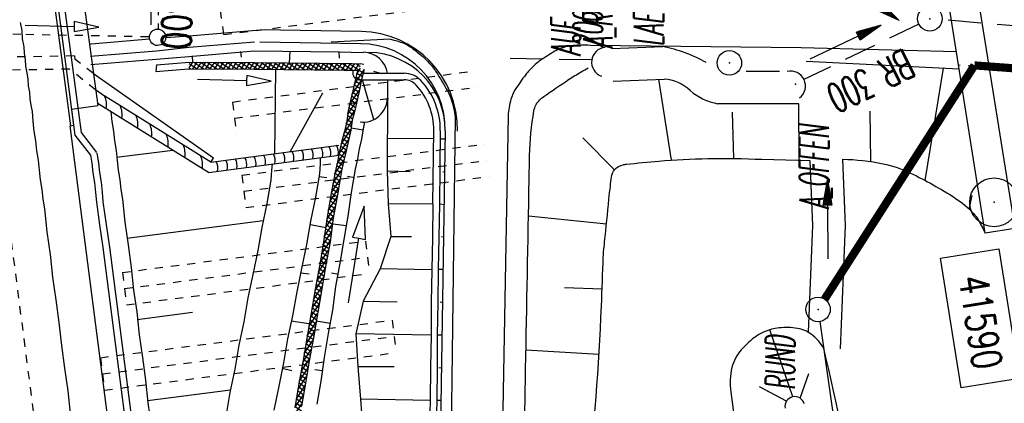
# Model space of a CAD drawing. Extents: x 447827 to 448299, y 438389 to 439851.
# Tile 80 of 116: x 447958 to 448019, y 439469 to 439492. Entities that reach past the tile are written whole.
import ezdxf
from ezdxf.enums import TextEntityAlignment as Align

# ---------------------------------------------------------------- set-up
doc = ezdxf.new("R2010")
doc.units = 0
doc.header["$LTSCALE"] = 2
doc.header["$MEASUREMENT"] = 0
for name, pattern in [('ACAD_ISO03W100', [0.5, 0.25, -0.25]), ('ACAD_ISO05W100', [0.5, 0.25, -0.25]), ('ACAD_ISO10W100W', [0.5, 0.25, -0.25]), ('AUSGEZOGEN', [0]), ('GESTRICH-X2', [1.5, 1, -0.5]), ('GESTRICHELT', [0.75, 0.5, -0.25]), ('PUNKTX2', [0.5, 0.25, -0.25]), ('STRICHLINIEX2', [0.5, 0.25, -0.25])]:
    doc.linetypes.add(name, pattern=pattern)
doc.layers.get('0').update_dxf_attribs({"linetype": 'AUSGEZOGEN'})
for name, color, linetype in [('210-GRENZL-BAB', 7, 'AUSGEZOGEN'), ('210-GRENZP-BAB', 7, 'AUSGEZOGEN'), ('ANMERKUNG', 7, 'CONTINUOUS'), ('BAUWOTOP', 250, 'AUSGEZOGEN'), ('BAUWUTOP', 250, 'GESTRICHELT'), ('BOESCHG', 250, 'AUSGEZOGEN'), ('DB-Bahnachse', 7, 'CONTINUOUS'), ('DB-Boeschungen', 15, 'CONTINUOUS'), ('DB-Gleisachsen', 7, 'CONTINUOUS'), ('DB-GRABEN', 15, 'AUSGEZOGEN'), ('DB-HZV-Stützscheiben', 15, 'CONTINUOUS'), ('DB-Ingenieurbauwerke', 15, 'CONTINUOUS'), ('DB-Kabelanlagen', 15, 'CONTINUOUS'), ('DB-Weg-Boeschungen', 15, 'CONTINUOUS'), ('DB-WEG-DURCHLÄSSE', 15, 'CONTINUOUS'), ('DB-Wege', 15, 'CONTINUOUS'), ('DURCHL', 200, 'GESTRICH-X2'), ('FBRTOP', 250, 'AUSGEZOGEN'), ('KANAL', 7, 'GESTRICH-X2'), ('MULDE', 250, 'AUSGEZOGEN'), ('PFEIL', 7, 'CONTINUOUS'), ('PFEILTOP', 200, 'AUSGEZOGEN'), ('PP', 7, 'AUSGEZOGEN'), ('SCHSYMBOL', 200, 'AUSGEZOGEN'), ('STRASSE', 250, 'AUSGEZOGEN'), ('TEXTO', 4, 'CONTINUOUS')]:
    doc.layers.add(name, color=color, linetype=linetype)
doc.styles.add('ROMANS', font='romans.shx', dxfattribs={"width": 0.8})

# ---------------------------------------------------------------- blocks, each defined once
blk = doc.blocks.new('DL')
at = {"color": 0}
blk.add_arc((-0.311, 0.025), 0.91, 282.5363, 77.4637, dxfattribs=at)
blk.add_point((0.597, 0.003), dxfattribs=at)
blk = doc.blocks.new('PP')
at = {"color": 0}
blk.add_circle((0, -0.006), 1.493, dxfattribs=at)
blk.add_point((0, 0), dxfattribs=at)
blk = doc.blocks.new('*X334')
at = {"color": 0, "linetype": 'ByBlock'}
for p, q in [((-313107, -137780), (-312900, -137572)), ((-312892, -137994), (-313107, -137780)), ((-312572, -137996), (-313075, -137493)), ((-312969, -137960), (-312685, -137676)), ((-312749, -138058), (-312522, -137831)), ((-312529, -138156), (-312249, -137877)), ((-312522, -137831), (-312469, -137779)), ((-312183, -138067), (-312473, -137777)), ((-312318, -138250), (-312572, -137996)), ((-312309, -138254), (-312188, -138134)), ((-312188, -138134), (-312029, -137975)), ((-311728, -138522), (-312183, -138067)), ((-312089, -138353), (-311809, -138073)), ((-311228, -138704), (-311899, -138033)), ((-311871, -138453), (-311589, -138171)), ((-311656, -138557), (-311369, -138269)), ((-311442, -138661), (-311207, -138426)), ((-311206, -138408), (-311325, -138289)), ((-311223, -138760), (-310929, -138466)), ((-311207, -138426), (-311149, -138368)), ((-310591, -139023), (-311206, -138408)), ((-310250, -139045), (-310750, -138545)), ((-311131, -138801), (-311228, -138704)), ((-311003, -138858), (-310710, -138565)), ((-310781, -138954), (-310496, -138669)), ((-310548, -139039), (-310281, -138773)), ((-310314, -139123), (-310252, -139061)), ((-310252, -139061), (-310054, -138864)), ((-310074, -139222), (-310250, -139045)), ((-309490, -139487), (-310147, -138830)), ((-310088, -139216), (-309821, -138948)), ((-309868, -139314), (-309588, -139034)), ((-308887, -139772), (-309649, -139010)), ((-309648, -139412), (-309368, -139132)), ((-309433, -139515), (-309148, -139230)), ((-309219, -139619), (-308928, -139329)), ((-308312, -140029), (-309080, -139261)), ((-309002, -139721), (-308708, -139427)), ((-308782, -139819), (-308488, -139525)), ((-308562, -139917), (-308272, -139627)), ((-307815, -140208), (-308506, -139517)), ((-308342, -140015), (-308058, -139731)), ((-308122, -140114), (-307843, -139834)), ((-307902, -140212), (-307808, -140117)), ((-307792, -139912), (-307894, -139810)), ((-307738, -140285), (-307815, -140208)), ((-307808, -140117), (-307622, -139932)), ((-307174, -140531), (-307792, -139912)), ((-307682, -140310), (-307402, -140030)), ((-307462, -140408), (-307178, -140124)), ((-306837, -140549), (-307319, -140067)), ((-307240, -140504), (-306948, -140212)), ((-306827, -140409), (-306718, -140301)), ((-306116, -140953), (-306798, -140270)), ((-307013, -140595), (-306827, -140409)), ((-306645, -140742), (-306837, -140549)), ((-306785, -140686), (-306489, -140389)), ((-306558, -140776), (-306259, -140478)), ((-306330, -140867), (-306029, -140566)), ((-305860, -140890), (-306281, -140470)), ((-306103, -140958), (-305846, -140701)), ((-305872, -141045), (-305573, -140747)), ((-305594, -141156), (-305860, -140890)), ((-305846, -140701), (-305801, -140656)), ((-305077, -141355), (-305760, -140672)), ((-305645, -141136), (-305346, -140837)), ((-305415, -141225), (-305118, -140928)), ((-304560, -141554), (-305231, -140883)), ((-305874, -141048), (-305872, -141045)), ((-305185, -141313), (-304891, -141019)), ((-304956, -141402), (-304663, -141109)), ((-304726, -141490), (-304431, -141195)), ((-304062, -141734), (-304701, -141094)), ((-304495, -141577), (-304195, -141278)), ((-304261, -141662), (-303959, -141360)), ((-303564, -141914), (-304202, -141275)), ((-304027, -141746), (-303723, -141442)), ((-303793, -141831), (-303487, -141525)), ((-303059, -142100), (-303713, -141446)), ((-303560, -141915), (-303252, -141607)), ((-303326, -142000), (-303021, -141695)), ((-302959, -141882), (-303224, -141617)), ((-303095, -142086), (-302965, -141957)), ((-302965, -141957), (-302794, -141786)), ((-302541, -142300), (-302959, -141882)), ((-302865, -142175), (-302566, -141876)), ((-302024, -142499), (-302699, -141823)), ((-302635, -142263), (-302339, -141967)), ((-302406, -142352), (-302111, -142058)), ((-301982, -142223), (-302170, -142035)), ((-301983, -142248), (-301884, -142149)), ((-302176, -142440), (-301983, -142248)), ((-301498, -142706), (-301982, -142223)), ((-301946, -142529), (-301655, -142238)), ((-301718, -142619), (-301425, -142326)), ((-301026, -142861), (-301645, -142241)), ((-301490, -142709), (-301195, -142415)), ((-301263, -142800), (-301002, -142539)), ((-301004, -142564), (-301127, -142441)), ((-301027, -142883), (-300736, -142592)), ((-300441, -143127), (-301004, -142564)), ((-301002, -142539), (-300966, -142503)), ((-300808, -142982), (-300506, -142680)), ((-299924, -143326), (-300610, -142640)), ((-301035, -142891), (-301027, -142883)), ((-300969, -142917), (-301026, -142861)), ((-300580, -143072), (-300278, -142770)), ((-300351, -143161), (-300050, -142860)), ((-300122, -143250), (-299822, -142950)), ((-299406, -143526), (-300086, -142845)), ((-299892, -143339), (-299594, -143040)), ((-299662, -143427), (-299365, -143130)), ((-298883, -143730), (-299560, -143053)), ((-299433, -143516), (-299137, -143220)), ((-299203, -143604), (-298909, -143310)), ((-298354, -143942), (-299034, -143261)), ((-298975, -143694), (-298681, -143401)), ((-298747, -143785), (-298452, -143490)), ((-298520, -143875), (-298222, -143578)), ((-298082, -143895), (-298510, -143467)), ((-298292, -143966), (-298071, -143745)), ((-297824, -144153), (-298082, -143895)), ((-298071, -143745), (-297993, -143667)), ((-298065, -144057), (-297763, -143755)), ((-297306, -144353), (-297992, -143667)), ((-297837, -144148), (-297535, -143845)), ((-297608, -144237), (-297308, -143936)), ((-297105, -144236), (-297469, -143872)), ((-297378, -144325), (-297090, -144037)), ((-297149, -144414), (-297116, -144380)), ((-297116, -144380), (-296853, -144118)), ((-296788, -144552), (-297105, -144236)), ((-297090, -144037), (-297080, -144027)), ((-296268, -144755), (-296939, -144083)), ((-296919, -144502), (-296625, -144208)), ((-296689, -144591), (-296398, -144299)), ((-296460, -144679), (-296168, -144388)), ((-296127, -144577), (-296410, -144294)), ((-296134, -144672), (-295938, -144476)), ((-296004, -144860), (-295709, -144565)), ((-295209, -145177), (-295892, -144494)), ((-296231, -144769), (-296134, -144672)), ((-295738, -144966), (-296127, -144577)), ((-295777, -144951), (-295479, -144653)), ((-295549, -145041), (-295249, -144742)), ((-294688, -145380), (-295374, -144694)), ((-295322, -145132), (-295020, -144830)), ((-295094, -145223), (-294792, -144921)), ((-294865, -145312), (-294565, -145011)), ((-294171, -145579), (-294853, -144896)), ((-294635, -145400), (-294337, -145102)), ((-293659, -145773), (-294324, -145107)), ((-294405, -145489), (-294110, -145193)), ((-294176, -145577), (-293882, -145284)), ((-293946, -145666), (-293653, -145372)), ((-293279, -145834), (-293795, -145318)), ((-293716, -145754), (-293379, -145417)), ((-293451, -145807), (-293105, -145461)), ((-292899, -145896), (-293378, -145417)), ((-293177, -145851), (-292831, -145505)), ((-292516, -145961), (-292999, -145478)), ((-292903, -145895), (-292557, -145550)), ((-292629, -145939), (-292294, -145605)), ((-292110, -146049), (-292619, -145540)), ((-292365, -145994), (-292030, -145659)), ((-291991, -145850), (-292221, -145620)), ((-291998, -145945), (-291767, -145714)), ((-291842, -146107), (-291503, -145769)), ((-291313, -146209), (-291819, -145703)), ((-292103, -146050), (-291998, -145945)), ((-291704, -146137), (-291991, -145850)), ((-291580, -146164), (-291231, -145814)), ((-291013, -146191), (-291421, -145784)), ((-291308, -146210), (-290991, -145893)), ((-290991, -145895), (-291041, -145845)), ((-291034, -146254), (-291016, -146236)), ((-291016, -146236), (-290683, -145903)), ((-290934, -146271), (-291013, -146191)), ((-290991, -145893), (-290957, -145859)), ((-290554, -146332), (-290991, -145895)), ((-290760, -146299), (-290409, -145947)), ((-290174, -146393), (-290661, -145906)), ((-290487, -146343), (-290136, -145993)), ((-290013, -146236), (-290281, -145968)), ((-290213, -146387), (-290010, -146184)), ((-289795, -146455), (-290013, -146236)), ((-290010, -146184), (-289864, -146039)), ((-289939, -146431), (-289592, -146084)), ((-289415, -146516), (-289899, -146033)), ((-289665, -146476), (-289320, -146131)), ((-289018, -146595), (-289516, -146097)), ((-289391, -146520), (-289056, -146185)), ((-289126, -146573), (-288793, -146240)), ((-288616, -146678), (-289124, -146171)), ((-288862, -146627), (-288529, -146295)), ((-288217, -146760), (-288722, -146255)), ((-288599, -146682), (-288266, -146349)), ((-287837, -146821), (-288321, -146338)), ((-288335, -146737), (-287993, -146395)), ((-288065, -146785), (-287719, -146439)), ((-287458, -146883), (-287936, -146404)), ((-287791, -146829), (-287445, -146483)), ((-287074, -146948), (-287557, -146465)), ((-287517, -146873), (-287171, -146528)), ((-287243, -146917), (-286906, -146581)), ((-286672, -147032), (-287177, -146527)), ((-286976, -146969), (-286643, -146636)), ((-286271, -147115), (-286778, -146608)), ((-286712, -147023), (-286379, -146691)), ((-286449, -147078), (-286116, -146745)), ((-285878, -147189), (-286376, -146691)), ((-286185, -147133), (-285845, -146792)), ((-285816, -146933), (-285979, -146771)), ((-285827, -147093), (-285571, -146837)), ((-285495, -147254), (-285816, -146933)), ((-285645, -147229), (-285297, -146881)), ((-285113, -147318), (-285599, -146832)), ((-285372, -147275), (-285023, -146925)), ((-284838, -147275), (-285220, -146893)), ((-284817, -146978), (-284840, -146955)), ((-284821, -147042), (-284749, -146969)), ((-284353, -147442), (-284817, -146978)), ((-285917, -147183), (-285827, -147093)), ((-285100, -147320), (-284821, -147042)), ((-284733, -147380), (-284838, -147275)), ((-284827, -147365), (-284475, -147014)), ((-284553, -147409), (-284201, -147058)), ((-283973, -147503), (-284461, -147016)), ((-284279, -147454), (-283927, -147102)), ((-283839, -147320), (-284081, -147077)), ((-284005, -147498), (-283839, -147333)), ((-283839, -147333), (-283662, -147156)), ((-283575, -147583), (-283839, -147320)), ((-283738, -147549), (-283401, -147212)), ((-283174, -147666), (-283691, -147149)), ((-283475, -147604), (-283139, -147269)), ((-282777, -147745), (-283285, -147237)), ((-283211, -147659), (-282878, -147325)), ((-282947, -147713), (-282703, -147469)), ((-282703, -147500), (-282879, -147325))]:
    blk.add_line(p, q, dxfattribs=at)
blk = doc.blocks.new('*X335')
at = {"color": 0, "linetype": 'ByBlock'}
for p, q in [((-313632, -138305), (-313107, -137780)), ((-313541, -137896), (-313327, -137682)), ((-313155, -138050), (-313498, -137707)), ((-313398, -137489), (-313407, -137480)), ((-313107, -137780), (-313206, -137680)), ((-313075, -137493), (-313087, -137482)), ((-313720, -138711), (-313183, -138174)), ((-313326, -138834), (-313672, -138488)), ((-313269, -138572), (-313615, -138226)), ((-313213, -138310), (-313557, -137966)), ((-313894, -139522), (-313358, -138986)), ((-313807, -139116), (-313271, -138580)), ((-313438, -139357), (-313784, -139011)), ((-313382, -139096), (-313728, -138750)), ((-313982, -139927), (-313446, -139391)), ((-313551, -139881), (-313897, -139535)), ((-313495, -139619), (-313841, -139273)), ((-314156, -140738), (-313620, -140202)), ((-314069, -140333), (-313533, -139797)), ((-313720, -140667), (-314066, -140321)), ((-313664, -140405), (-314010, -140059)), ((-313608, -140143), (-313954, -139797)), ((-314244, -141144), (-313708, -140608)), ((-313833, -141190), (-314179, -140844)), ((-313777, -140928), (-314123, -140582)), ((-314418, -141955), (-313882, -141419)), ((-314331, -141549), (-313795, -141013)), ((-313946, -141714), (-314292, -141368)), ((-313889, -141452), (-314235, -141106)), ((-314505, -142360), (-313970, -141824)), ((-314115, -142499), (-314461, -142153)), ((-314059, -142237), (-314405, -141891)), ((-314002, -141976), (-314348, -141630)), ((-314680, -143171), (-314144, -142635)), ((-314593, -142766), (-314057, -142230)), ((-314228, -143023), (-314574, -142677)), ((-314171, -142761), (-314517, -142415)), ((-314767, -143577), (-314231, -143041)), ((-314340, -143547), (-314686, -143201)), ((-314284, -143285), (-314630, -142939)), ((-314939, -144385), (-314406, -143852)), ((-314855, -143982), (-314319, -143446)), ((-314453, -144070), (-314799, -143724)), ((-314397, -143808), (-314743, -143462)), ((-315024, -144788), (-314492, -144256)), ((-314619, -144859), (-314966, -144512)), ((-314564, -144596), (-314911, -144249)), ((-314508, -144333), (-314855, -143986)), ((-315193, -145594), (-314662, -145062)), ((-315109, -145191), (-314577, -144659)), ((-314730, -145385), (-315077, -145038)), ((-314674, -145122), (-315021, -144775)), ((-315278, -145997), (-314746, -145465)), ((-314840, -145911), (-315187, -145564)), ((-314785, -145648), (-315132, -145301)), ((-315448, -146803), (-314916, -146271)), ((-315363, -146400), (-314831, -145868)), ((-315006, -146699), (-315353, -146352)), ((-314951, -146436), (-315298, -146089)), ((-314895, -146174), (-315242, -145827)), ((-315532, -147206), (-315001, -146674)), ((-315117, -147225), (-315464, -146878)), ((-315061, -146962), (-315408, -146615)), ((-315617, -147609), (-315085, -147077)), ((-315593, -147902), (-315170, -147480)), ((-315227, -147751), (-315574, -147404)), ((-315172, -147488), (-315519, -147141)), ((-315340, -147957), (-315629, -147667)), ((-315331, -147959), (-315255, -147883))]:
    blk.add_line(p, q, dxfattribs=at)
blk = doc.blocks.new('PFEIL2')
at = {"color": 0}
for p, q in [((0.88, 0.002), (-2.401, -0.012)), ((0.881, -0.271), (0.879, 0.276)), ((0.879, 0.276), (2.429, 0.009)), ((0.911, 0.27), (0.879, 0.265)), ((0.965, 0.261), (0.879, 0.246)), ((1.019, 0.252), (0.879, 0.228)), ((1.073, 0.242), (0.879, 0.209)), ((1.127, 0.233), (0.879, 0.191)), ((1.181, 0.224), (0.879, 0.172)), ((1.235, 0.214), (0.879, 0.154)), ((1.289, 0.205), (0.879, 0.135)), ((1.343, 0.196), (0.879, 0.117)), ((1.397, 0.187), (0.879, 0.098)), ((1.451, 0.177), (0.879, 0.08)), ((1.505, 0.168), (0.879, 0.061)), ((1.559, 0.159), (0.88, 0.043)), ((1.613, 0.149), (0.88, 0.024)), ((1.668, 0.14), (0.88, 0.006)), ((1.722, 0.131), (0.88, -0.013)), ((1.776, 0.121), (0.88, -0.031)), ((1.83, 0.112), (0.88, -0.05)), ((1.884, 0.103), (0.88, -0.068)), ((1.938, 0.094), (0.88, -0.087)), ((1.992, 0.084), (0.88, -0.105)), ((2.046, 0.075), (0.88, -0.124)), ((2.1, 0.066), (0.88, -0.142)), ((2.154, 0.056), (0.88, -0.161)), ((2.208, 0.047), (0.88, -0.179)), ((2.262, 0.038), (0.881, -0.198)), ((2.316, 0.029), (0.881, -0.216)), ((2.37, 0.019), (0.881, -0.235)), ((2.424, 0.01), (0.881, -0.253)), ((2.429, 0.009), (0.881, -0.271))]:
    blk.add_line(p, q, dxfattribs=at)
blk = doc.blocks.new('GST')
at = {"color": 0}
blk.add_circle((0, 0), 0.75, dxfattribs=at)
blk.add_point((0, 0), dxfattribs=at)
blk = doc.blocks.new('10')
blk.add_blockref('GST', (0, 0))
blk = doc.blocks.new('40')
at = {"color": 0}
blk.add_arc((0.025, 0.311), 0.91, 192.5363, 347.4637, dxfattribs=at)
blk.add_point((0, 0), dxfattribs=at)

msp = doc.modelspace()

# ---------------------------------------------------------------- linework, layer by layer
at = {"layer": '210-GRENZL-BAB', "const_width": 0.5, "flags": 128}
for points in [[(448016.71, 439489.5), (448007.544, 439475.192)], [(448016.71, 439489.5), (448053.638, 439486.771)]]:
    msp.add_lwpolyline(points, dxfattribs=at)
at = {"layer": '210-GRENZL-BAB', "flags": 128}
msp.add_lwpolyline([(448007.245, 439473.817), (448020.715, 439379.043)], dxfattribs=at)
at = {"layer": 'BAUWOTOP'}
for p, q in [((448017.366, 439479.227), (448013.177, 439505.713)), ((448014.955, 439506.003), (448019.184, 439479.523)), ((448019.184, 439479.523), (448017.366, 439479.227))]:
    msp.add_line(p, q, dxfattribs=at)
at = {"layer": 'BAUWUTOP'}
msp.add_line((448054.739, 439486.864), (448015.74, 439489.508), dxfattribs=at)
at = {"layer": 'BOESCHG'}
for p, q in [((448013.693, 439482.457), (448014.817, 439489.336)), ((447998.174, 439483.697), (447997.396, 439488.648)), ((448005.982, 439483.694), (448005.963, 439487.156)), ((448001.98, 439483.799), (448001.916, 439486.627)), ((448010.363, 439483.612), (448010.337, 439486.691)), ((447994.687, 439483.097), (447992.759, 439485.059)), ((448016.389, 439480.701), (448016.58, 439481.539)), ((447994.196, 439479.79), (447989.423, 439480.278)), ((447993.93, 439475.801), (447991.637, 439475.89)), ((448005.592, 439469.211), (448004.196, 439473.321)), ((447993.74, 439471.806), (447989.271, 439472.072)), ((448006.057, 439469.121), (448006.585, 439470.633)), ((448005.212, 439468.946), (448003.55, 439469.82))]:
    msp.add_line(p, q, dxfattribs=at)
at = {"layer": 'BOESCHG', "flags": 128}
for points in [[(448006.409, 439489.768), (448006.409, 439489.768), (448015.775, 439489.287)], [(448003.702, 439483.753), (448006.644, 439483.676)]]:
    msp.add_lwpolyline(points, dxfattribs=at)
at = {"layer": 'BOESCHG'}
for points in [[(447988.966, 439454.18, -0.000232), (447989.135, 439464.454, -0.000368), (447989.25, 439470.93, -0.000045), (447989.464, 439482.493, -0.000346), (447989.493, 439483.989, -0.038863), (447989.76, 439486.714, -0.148923), (447990.091, 439487.364, -0.047226), (447990.359, 439487.594, -0.009044), (447991.882, 439488.63, -0.01151), (447992.645, 439489.104, -0.004608), (447993.083, 439489.357)], [(447991.27, 439451.179, 0.015376), (447993.044, 439463.654, 0.017375), (447993.888, 439474.773, 0.001603), (447994.002, 439477.78, -0.015761), (447994.022, 439478.086, -0.000968), (447994.084, 439478.709, -0.000232), (447994.35, 439481.306, -0.000982), (447994.436, 439482.124, -0.001485), (447994.495, 439482.664, -0.164485), (447994.709, 439483.121, -0.140021), (447995.218, 439483.418, -0.037387)], [(447995.218, 439483.418, -0.037387), (447995.417, 439483.453, -0.003784), (447997.401, 439483.638, -0.016766), (448000.4, 439483.793, -0.015245), (448003.702, 439483.753)]]:
    msp.add_lwpolyline(points, format="xyb", dxfattribs=at)
at = {"layer": 'BOESCHG', "flags": 128}
for points in [[(448008.642, 439483.758, -0.044677), (448011.122, 439483.479, -0.062805), (448012.806, 439482.909, -0.030138), (448015.524, 439481.381, -0.063549), (448016.659, 439480.426, -0.052977), (448016.938, 439480.05, -0.026711), (448017.366, 439479.227)], [(448007.501, 439472.179, 0.093176), (448006.713, 439473.048, 0.123081), (448005.891, 439473.399, 0.064703), (448004.755, 439473.432, 0.07921), (448003.855, 439473.195, 0.062539), (448003.223, 439472.815, 0.04302), (448002.442, 439472.085, 0.123573), (448001.87, 439471.005, 0.099947), (448001.807, 439469.503)], [(448038.241, 439267.784, 0.000778), (448036.246, 439282.201, 0.002453), (448035.584, 439286.771, 0.000122), (448029.615, 439326.509, 0.001203), (448028.997, 439330.551, 0.008468), (448025.29, 439352.004, -0.008608), (448021.65, 439373.11, -0.004878), (448019.783, 439386, -0.002599), (448016.641, 439410.245, -0.00587), (448015.8, 439417.727, 0.001959), (448013.455, 439440.167, 0.018966), (448011.807, 439451.375, 0.010111), (448007.501, 439472.179)], [(448001.807, 439469.503, 0.001912), (448004.609, 439449.398, 0.003711), (448006.169, 439439.057, 0.000684), (448010.173, 439414.01, -0.003123), (448011.023, 439408.52, -0.010795), (448013.215, 439391.184, 0.009739), (448015.605, 439371.963, 0.004843), (448018.784, 439351.325, -0.004509), (448022.214, 439329.16, -0.002201), (448023.796, 439317.939, 0.000771), (448028.224, 439285.879, 0.005097), (448028.79, 439282.105, 0.001481), (448030.911, 439269.14)]]:
    msp.add_lwpolyline(points, format="xyb", dxfattribs=at)
at = {"layer": 'BOESCHG'}
msp.add_arc((448005.719, 439468.625), 0.6, 15.80934, 190.09448, dxfattribs=at)
at = {"layer": 'DB-Bahnachse', "linetype": 'ACAD_ISO10W100W'}
msp.add_line((447957.78, 439478.722), (447959.377, 439466.36), dxfattribs=at)
at = {"layer": 'DB-Boeschungen', "linetype": 'Continuous'}
for p, q in [((447963.876, 439486.681), (447963.878, 439486.668)), ((447963.878, 439486.668), (447963.934, 439486.068)), ((447963.934, 439486.068), (447964.039, 439485.478)), ((447964.039, 439485.478), (447964.096, 439484.878)), ((447964.096, 439484.878), (447964.201, 439484.287)), ((447964.201, 439484.287), (447964.257, 439483.688)), ((447964.222, 439483.885), (447967.669, 439484.317)), ((447964.257, 439483.688), (447964.314, 439483.089)), ((447973.735, 439483.466), (447973.71, 439483.09)), ((447964.314, 439483.089), (447964.419, 439482.498)), ((447973.71, 439483.09), (447973.667, 439482.473)), ((447964.419, 439482.498), (447964.475, 439481.898)), ((447973.667, 439482.473), (447973.413, 439481.056)), ((447964.475, 439481.898), (447964.581, 439481.308)), ((447964.581, 439481.308), (447964.729, 439479.912)), ((447973.413, 439481.056), (447973.117, 439479.581)), ((447964.729, 439479.912), (447964.925, 439478.525)), ((447964.855, 439478.919), (447973.195, 439480.002)), ((447973.117, 439479.581), (447972.862, 439478.165)), ((447964.925, 439478.525), (447965.122, 439477.138)), ((447972.862, 439478.165), (447972.567, 439476.69)), ((447965.122, 439477.138), (447965.27, 439475.742)), ((447972.567, 439476.69), (447972.263, 439475.264)), ((447965.27, 439475.742), (447965.458, 439474.404)), ((447972.263, 439475.264), (447972.017, 439473.798)), ((447965.458, 439474.404), (447965.606, 439473.009)), ((447965.488, 439473.953), (447968.861, 439474.403)), ((447972.017, 439473.798), (447971.713, 439472.372)), ((447965.606, 439473.009), (447965.803, 439471.622)), ((447971.713, 439472.372), (447971.467, 439470.906)), ((447965.803, 439471.622), (447965.999, 439470.235)), ((447971.467, 439470.906), (447971.162, 439469.481)), ((447965.999, 439470.235), (447966.147, 439468.839)), ((447966.121, 439468.987), (447971.185, 439469.637)), ((447971.162, 439469.481), (447970.916, 439468.014)), ((447966.147, 439468.839), (447966.344, 439467.452))]:
    msp.add_line(p, q, dxfattribs=at)
at = {"layer": 'DB-Gleisachsen', "linetype": 'Continuous'}
for p, q in [((447958.332, 439492.128), (447958.419, 439491.635)), ((447958.419, 439491.635), (447958.458, 439491.134)), ((447958.458, 439491.134), (447958.546, 439490.642)), ((447958.546, 439490.642), (447958.567, 439490.24)), ((447958.567, 439490.24), (447958.637, 439489.846)), ((447958.637, 439489.846), (447958.659, 439489.443)), ((447958.659, 439489.443), (447958.729, 439489.05)), ((447958.729, 439489.05), (447958.799, 439488.656)), ((447958.799, 439488.656), (447958.82, 439488.253)), ((447958.82, 439488.253), (447958.891, 439487.86)), ((447958.891, 439487.86), (447958.912, 439487.457)), ((447958.912, 439487.457), (447958.982, 439487.063)), ((447958.982, 439487.063), (447959.052, 439486.669)), ((447959.052, 439486.669), (447959.109, 439486.07)), ((447959.109, 439486.07), (447959.165, 439485.471)), ((447959.165, 439485.471), (447959.27, 439484.88)), ((447959.27, 439484.88), (447959.327, 439484.28)), ((447959.327, 439484.28), (447959.432, 439483.69)), ((447959.432, 439483.69), (447959.488, 439483.09)), ((447959.488, 439483.09), (447959.544, 439482.491)), ((447959.544, 439482.491), (447959.65, 439481.9)), ((447959.65, 439481.9), (447959.706, 439481.301)), ((447959.706, 439481.301), (447959.812, 439480.71)), ((447959.812, 439480.71), (447959.959, 439479.314)), ((447959.959, 439479.314), (447960.156, 439477.927)), ((447960.156, 439477.927), (447960.304, 439476.532)), ((447960.304, 439476.532), (447960.501, 439475.145)), ((447960.501, 439475.145), (447960.698, 439473.758)), ((447960.698, 439473.758), (447960.845, 439472.362)), ((447960.845, 439472.362), (447961.042, 439470.975)), ((447961.042, 439470.975), (447961.239, 439469.588)), ((447961.239, 439469.588), (447961.387, 439468.192))]:
    msp.add_line(p, q, dxfattribs=at)
at = {"layer": 'DB-GRABEN', "linetype": 'Continuous'}
for p, q in [((447978.962, 439489.193), (447978.825, 439488.575)), ((447979.374, 439489.251), (447979.219, 439488.645)), ((447978.825, 439488.575), (447978.685, 439487.94)), ((447979.219, 439488.645), (447979.078, 439488.011)), ((447978.685, 439487.94), (447978.535, 439487.355)), ((447979.078, 439488.011), (447978.938, 439487.376)), ((447978.535, 439487.355), (447978.395, 439486.72)), ((447978.938, 439487.376), (447978.797, 439486.741)), ((447978.395, 439486.72), (447978.303, 439486.094)), ((447978.797, 439486.741), (447978.648, 439486.156)), ((447978.303, 439486.094), (447978.162, 439485.46)), ((447978.648, 439486.156), (447978.556, 439485.53)), ((447979.396, 439486.03), (447979.303, 439485.613)), ((447978.162, 439485.46), (447978.013, 439484.874)), ((447978.556, 439485.53), (447978.416, 439484.896)), ((447978.579, 439485.687), (447979.312, 439485.564)), ((447979.303, 439485.613), (447979.212, 439484.987)), ((447978.013, 439484.874), (447977.872, 439484.24)), ((447978.416, 439484.896), (447978.275, 439484.261)), ((447979.212, 439484.987), (447979.063, 439484.402)), ((447977.872, 439484.24), (447977.732, 439483.605)), ((447978.275, 439484.261), (447978.126, 439483.676)), ((447979.063, 439484.402), (447978.971, 439483.776)), ((447976.689, 439483.47), (447976.647, 439482.853)), ((447976.685, 439483.856), (447976.689, 439483.47)), ((447977.732, 439483.605), (447977.591, 439482.971)), ((447978.126, 439483.676), (447977.985, 439483.041)), ((447978.971, 439483.776), (447978.83, 439483.141)), ((447976.647, 439482.853), (447976.392, 439481.436)), ((447977.591, 439482.971), (447977.336, 439481.554)), ((447977.985, 439483.041), (447977.739, 439481.575)), ((447978.83, 439483.141), (447978.576, 439481.724)), ((447976.624, 439482.696), (447977.094, 439482.628)), ((447978.771, 439482.623), (447978.351, 439482.7)), ((447977.739, 439481.575), (447977.484, 439480.158)), ((447978.576, 439481.724), (447978.379, 439480.267)), ((447976.392, 439481.436), (447976.097, 439479.961)), ((447977.336, 439481.554), (447977.09, 439480.088)), ((447979.368, 439480.889), (447978.655, 439478.978)), ((447979.445, 439478.851), (447979.368, 439480.889)), ((447976.097, 439479.961), (447975.842, 439478.544)), ((447977.09, 439480.088), (447976.884, 439478.68)), ((447977.484, 439480.158), (447977.287, 439478.701)), ((447977.447, 439479.796), (447978.278, 439479.69)), ((447978.379, 439480.267), (447978.124, 439478.85)), ((447976.083, 439479.755), (447977.03, 439479.569)), ((447976.884, 439478.68), (447976.638, 439477.214)), ((447977.287, 439478.701), (447977.032, 439477.284)), ((447978.124, 439478.85), (447977.878, 439477.384)), ((447978.414, 439474.965), (447979.05, 439478.915)), ((447978.655, 439478.978), (447979.05, 439478.915)), ((447979.05, 439478.915), (447979.445, 439478.851)), ((447975.842, 439478.544), (447975.547, 439477.069)), ((447977.878, 439477.384), (447977.623, 439475.967)), ((447975.547, 439477.069), (447975.243, 439475.644)), ((447975.492, 439476.806), (447976.011, 439476.746)), ((447976.638, 439477.214), (447976.383, 439475.797)), ((447977.032, 439477.284), (447976.786, 439475.818)), ((447977.795, 439476.709), (447977.375, 439476.786)), ((447975.243, 439475.644), (447974.996, 439474.178)), ((447976.383, 439475.797), (447976.137, 439474.331)), ((447976.786, 439475.818), (447976.531, 439474.401)), ((447977.623, 439475.967), (447977.426, 439474.51)), ((447976.531, 439474.401), (447976.285, 439472.935)), ((447977.426, 439474.51), (447977.171, 439473.093)), ((447974.996, 439474.178), (447974.692, 439472.752)), ((447974.902, 439473.856), (447975.997, 439473.696)), ((447976.137, 439474.331), (447975.882, 439472.914)), ((447976.422, 439473.873), (447977.312, 439473.728)), ((447974.692, 439472.752), (447974.446, 439471.286)), ((447975.882, 439472.914), (447975.636, 439471.448)), ((447976.285, 439472.935), (447976.03, 439471.518)), ((447977.171, 439473.093), (447976.925, 439471.627)), ((447975.636, 439471.448), (447975.381, 439470.031)), ((447976.03, 439471.518), (447975.784, 439470.052)), ((447976.925, 439471.627), (447976.728, 439470.17)), ((447974.446, 439471.286), (447974.142, 439469.86)), ((447974.351, 439470.964), (447974.937, 439470.815)), ((447976.819, 439470.795), (447976.35, 439470.864)), ((447976.728, 439470.17), (447976.473, 439468.753)), ((447974.142, 439469.86), (447973.847, 439468.385)), ((447975.381, 439470.031), (447975.135, 439468.565)), ((447975.784, 439470.052), (447975.529, 439468.635))]:
    msp.add_line(p, q, dxfattribs=at)
at = {"layer": 'DB-HZV-Stützscheiben', "linetype": 'PUNKTX2'}
for p, q in [((447970.781, 439491.386), (447970.527, 439493.369)), ((447970.781, 439491.386), (447985.66, 439493.29)), ((447971.307, 439487.259), (447986.185, 439489.164)), ((447971.307, 439487.259), (447971.56, 439485.275)), ((447971.878, 439482.784), (447986.758, 439484.679)), ((447971.878, 439482.784), (447972.132, 439480.8)), ((447972.132, 439480.8), (447987.012, 439482.696)), ((447964.577, 439476.826), (447979.453, 439478.746)), ((447979.453, 439478.746), (447979.709, 439476.762)), ((447964.577, 439476.826), (447964.832, 439474.843)), ((447964.831, 439474.842), (447979.708, 439476.762)), ((447963.231, 439471.607), (447981.085, 439473.901)), ((447981.085, 439473.901), (447981.212, 439472.909)), ((447981.212, 439472.909), (447981.34, 439471.918)), ((447963.231, 439471.607), (447963.359, 439470.615)), ((447963.487, 439469.623), (447981.34, 439471.918)), ((447963.359, 439470.615), (447963.487, 439469.623))]:
    msp.add_line(p, q, dxfattribs=at)
at = {"layer": 'DB-HZV-Stützscheiben', "linetype": 'ACAD_ISO05W100'}
for p, q in [((447971.433, 439486.267), (447986.312, 439488.172)), ((447972.005, 439481.792), (447986.885, 439483.688)), ((447964.704, 439475.834), (447979.581, 439477.754)), ((447963.359, 439470.615), (447981.212, 439472.909))]:
    msp.add_line(p, q, dxfattribs=at)
at = {"layer": 'DB-Ingenieurbauwerke', "linetype": 'Continuous'}
for p, q in [((447959.366, 439501.174), (447961.4, 439485.808)), ((447959.564, 439501.2), (447961.599, 439485.834)), ((447961.296, 439500.42), (447962.532, 439491.091)), ((447962.532, 439491.091), (447963.068, 439487.037)), ((447962.809, 439488.996), (447970.158, 439483.841)), ((447963.495, 439487.626), (447962.941, 439488)), ((447969.992, 439483.575), (447963.504, 439487.621)), ((447961.467, 439486.825), (447963.068, 439487.037)), ((447969.857, 439482.952), (447963.047, 439487.198)), ((447961.367, 439485.803), (447962.194, 439479.282)), ((447961.4, 439485.808), (447961.599, 439485.834)), ((447969.992, 439483.575), (447977.831, 439484.614)), ((447969.857, 439482.952), (447977.847, 439484.01)), ((447969.992, 439483.575), (447970.151, 439483.83)), ((447962.193, 439479.292), (447966.309, 439447.451))]:
    msp.add_line(p, q, dxfattribs=at)
at = {"layer": 'DB-Ingenieurbauwerke', "linetype": 'ACAD_ISO03W100'}
for p, q in [((447961.642, 439490.076), (447956.959, 439489.997)), ((447961.642, 439490.076), (447961.668, 439489.878)), ((447962.809, 439488.996), (447961.668, 439489.878)), ((447961.347, 439489.271), (447951.629, 439489.106)), ((447962.941, 439488), (447961.347, 439489.271))]:
    msp.add_line(p, q, dxfattribs=at)
at = {"layer": 'DB-Ingenieurbauwerke', "linetype": 'Continuous'}
for centre, major_axis, start_param, end_param in [((447962.28, 439487.075), (-0.943, 0.943), 3.764407, 4.352887), ((447963.233, 439486.478), (-0.943, 0.943), 3.764407, 4.352887), ((447964.199, 439485.876), (-0.943, 0.943), 3.764407, 4.352887), ((447965.047, 439485.347), (-0.943, 0.943), 3.764407, 4.352887), ((447966.057, 439484.717), (-0.943, 0.943), 3.764407, 4.352887), ((447967.088, 439484.074), (-0.943, 0.943), 3.764407, 4.352887), ((447976.981, 439484.204), (-0.575, 0.575), 3.698544, 4.453657), ((447972.533, 439483.584), (-0.575, 0.575), 3.698544, 4.453657), ((447973.122, 439483.662), (-0.575, 0.575), 3.698544, 4.453657), ((447973.712, 439483.74), (-0.575, 0.575), 3.698544, 4.453657), ((447974.265, 439483.821), (-0.575, 0.575), 3.698544, 4.453657), ((447974.855, 439483.9), (-0.575, 0.575), 3.698544, 4.453657), ((447975.444, 439483.978), (-0.575, 0.575), 3.698544, 4.453657), ((447976.034, 439484.056), (-0.575, 0.575), 3.698544, 4.453657), ((447976.523, 439484.11), (-0.575, 0.575), 3.698544, 4.453657), ((447968.156, 439483.408), (-0.943, 0.943), 3.764407, 4.352887), ((447969.608, 439483.208), (-0.575, 0.575), 3.698544, 4.453657), ((447970.197, 439483.286), (-0.575, 0.575), 3.698544, 4.453657), ((447970.787, 439483.364), (-0.575, 0.575), 3.698544, 4.453657), ((447971.376, 439483.442), (-0.575, 0.575), 3.698544, 4.453657), ((447971.943, 439483.506), (-0.575, 0.575), 3.698544, 4.453657)]:
    msp.add_ellipse(centre, major_axis=major_axis, ratio=1, start_param=start_param, end_param=end_param, dxfattribs=at)
at = {"layer": 'DB-Kabelanlagen', "linetype": 'Continuous'}
for p, q in [((447959.484, 439501.802), (447961.678, 439485.232)), ((447959.895, 439501.748), (447962.061, 439485.391)), ((447961.678, 439485.232), (447962.628, 439483.996)), ((447962.061, 439485.391), (447963.004, 439484.163)), ((447962.628, 439483.996), (447962.714, 439483.514)), ((447963.011, 439484.126), (447963.117, 439483.535)), ((447962.714, 439483.514), (447962.77, 439482.914)), ((447963.117, 439483.535), (447963.173, 439482.936)), ((447962.77, 439482.914), (447962.876, 439482.324)), ((447963.173, 439482.936), (447963.278, 439482.345)), ((447962.876, 439482.324), (447962.932, 439481.724)), ((447963.278, 439482.345), (447963.335, 439481.745)), ((447962.932, 439481.724), (447962.988, 439481.125)), ((447963.335, 439481.745), (447963.391, 439481.146)), ((447962.988, 439481.125), (447963.185, 439479.738)), ((447963.391, 439481.146), (447963.588, 439479.759)), ((447963.185, 439479.738), (447963.382, 439478.351)), ((447963.588, 439479.759), (447963.785, 439478.372)), ((447963.382, 439478.351), (447964.78, 439467.587)), ((447963.785, 439478.372), (447965.163, 439467.745))]:
    msp.add_line(p, q, dxfattribs=at)
at = {"layer": 'DB-Weg-Boeschungen', "linetype": 'Continuous'}
for p, q in [((447966.656, 439489.886), (447968.655, 439490.051)), ((447968.655, 439490.051), (447972.653, 439490.382)), ((447968.853, 439490.083), (447968.866, 439489.68)), ((447971.798, 439490.347), (447971.852, 439490.002)), ((447972.653, 439490.382), (447977.823, 439490.327)), ((447974.831, 439490.373), (447974.793, 439489.658)), ((447977.823, 439490.341), (447977.836, 439489.938)), ((447977.823, 439490.327), (447979.339, 439490.299)), ((447962.659, 439489.556), (447966.656, 439489.886)), ((447966.662, 439489.533), (447966.626, 439489.122)), ((447966.662, 439489.533), (447968.661, 439489.698)), ((447968.661, 439489.698), (447972.664, 439489.675)), ((447972.664, 439489.675), (447978.647, 439489.611)), ((447978.647, 439489.611), (447979.123, 439489.6)), ((447979.347, 439489.549), (447979.123, 439489.6)), ((447966.626, 439489.122), (447968.624, 439489.287)), ((447968.624, 439489.287), (447972.627, 439489.264)), ((447972.186, 439488.879), (447972.178, 439488.579)), ((447973.678, 439488.541), (447972.186, 439488.879)), ((447972.627, 439489.264), (447978.146, 439489.206)), ((447973.943, 439489.27), (447973.884, 439484.093)), ((447978.146, 439489.206), (447978.611, 439489.201)), ((447978.611, 439489.201), (447978.962, 439489.193)), ((447978.684, 439489.199), (447978.682, 439489.024)), ((447979.315, 439489.02), (447981.823, 439489.015)), ((447980.456, 439488.99), (447979.963, 439489.123)), ((447969.179, 439488.655), (447972.178, 439488.579)), ((447972.178, 439488.579), (447972.171, 439488.279)), ((447972.171, 439488.279), (447973.678, 439488.541)), ((447979.082, 439488.62), (447981.823, 439488.615)), ((447979.965, 439486.186), (447979.277, 439488.62)), ((447980.809, 439488.617), (447980.791, 439487.502)), ((447974.84, 439484.217), (447976.85, 439487.812)), ((447980.791, 439487.502), (447980.775, 439483.038)), ((447983.578, 439481.002), (447983.632, 439485.505)), ((447984.032, 439485.499), (447983.981, 439481.015)), ((447983.651, 439485.013), (447980.815, 439485.019)), ((447984.366, 439484.974), (447984.062, 439484.976)), ((447980.775, 439483.038), (447982.196, 439483.01)), ((447980.775, 439483.038), (447980.84, 439481.024)), ((447984.325, 439482.993), (447984.177, 439482.97)), ((447983.578, 439481.002), (447980.84, 439481.024)), ((447980.84, 439481.024), (447981.005, 439479.025)), ((447983.578, 439481.002), (447983.545, 439478.972)), ((447983.981, 439481.015), (447983.948, 439478.985)), ((447984.292, 439480.963), (447983.981, 439481.015)), ((447981.005, 439479.025), (447980.356, 439477.049)), ((447981.005, 439479.025), (447982.271, 439479.023)), ((447983.545, 439478.972), (447983.504, 439476.991)), ((447983.948, 439478.985), (447983.907, 439477.004)), ((447984.252, 439478.982), (447984.096, 439479.008)), ((447980.356, 439477.049), (447979.304, 439475.06)), ((447983.504, 439476.991), (447980.356, 439477.049)), ((447983.504, 439476.991), (447983.463, 439475.01)), ((447983.907, 439477.004), (447983.874, 439474.974)), ((447984.211, 439477.002), (447983.907, 439477.004)), ((447979.304, 439475.06), (447978.861, 439473.066)), ((447979.304, 439475.06), (447981.384, 439475.035)), ((447983.463, 439475.01), (447983.48, 439472.988)), ((447983.874, 439474.974), (447983.833, 439472.993)), ((447984.178, 439474.971), (447984.022, 439474.997)), ((447983.48, 439472.988), (447978.861, 439473.066)), ((447978.861, 439473.066), (447978.976, 439471.06)), ((447983.48, 439472.988), (447983.439, 439471.007)), ((447984.137, 439472.991), (447983.833, 439472.993)), ((447983.833, 439472.993), (447983.842, 439471.02)), ((447978.976, 439471.06), (447981.204, 439471.058)), ((447978.976, 439471.06), (447979.141, 439469.061)), ((447983.439, 439471.007), (447983.406, 439468.977)), ((447983.842, 439471.02), (447983.809, 439468.99)), ((447984.105, 439470.961), (447983.949, 439470.986)), ((447983.406, 439468.977), (447979.141, 439469.061)), ((447979.141, 439469.061), (447979.305, 439467.062)), ((447983.406, 439468.977), (447983.366, 439466.996)), ((447983.809, 439468.99), (447983.768, 439467.009)), ((447984.113, 439468.988), (447983.809, 439468.99))]:
    msp.add_line(p, q, dxfattribs=at)
for centre, major_axis, start_param, end_param in [((447979.311, 439488.8), (-1.061, 1.061), 4.07073, 5.479563), ((447979.582, 439485.544), (-0.951, 4.654), 4.502294, 6.063482), ((447979.082, 439489.02), (-0.283, 0.283), 0.774811, 2.354368), ((447981.821, 439487.615), (-0.99, 0.99), 4.673455, 5.495961), ((447981.821, 439487.615), (-0.707, 0.707), 4.673455, 5.495961), ((447979.582, 439485.544), (-0.81, 3.968), 4.502291, 5.257371), ((447979.582, 439485.544), (-0.89, 4.36), 4.502466, 5.257545), ((447979.291, 439487.526), (-0.3, 1.47), 2.824496, 4.494855)]:
    msp.add_ellipse(centre, major_axis=major_axis, ratio=1, start_param=start_param, end_param=end_param, dxfattribs=at)
at = {"layer": 'DB-WEG-DURCHLÄSSE', "linetype": 'STRICHLINIEX2'}
for p, q in [((447966.84, 439498.068), (447966.761, 439491.718)), ((447955.876, 439491.467), (447958.67, 439491.404)), ((447958.67, 439491.404), (447962.681, 439491.331)), ((447962.681, 439491.331), (447966.235, 439491.259))]:
    msp.add_line(p, q, dxfattribs=at)
at = {"layer": 'DB-WEG-DURCHLÄSSE', "linetype": 'Continuous'}
for p, q in [((447966.331, 439491.978), (447966.355, 439494.978)), ((447958.633, 439491.955), (447961.632, 439491.879)), ((447961.632, 439491.879), (447961.625, 439491.579)), ((447961.625, 439491.579), (447963.132, 439491.841)), ((447961.64, 439492.179), (447961.632, 439491.879)), ((447963.132, 439491.841), (447961.64, 439492.179))]:
    msp.add_line(p, q, dxfattribs=at)
msp.add_ellipse((447966.733, 439491.219), major_axis=(-0.354, 0.354), ratio=1, start_param=2.557664, end_param=8.840849, dxfattribs=at)
at = {"layer": 'DB-Wege', "linetype": 'Continuous'}
for p, q in [((447967.233, 439491.2), (447968.657, 439491.317)), ((447968.657, 439491.317), (447973.01, 439491.677)), ((447979.179, 439491.577), (447973.01, 439491.677)), ((447962.567, 439490.823), (447962.66, 439490.822)), ((447962.66, 439490.822), (447966.243, 439491.118)), ((447966.677, 439490.396), (447968.668, 439490.61)), ((447968.668, 439490.61), (447972.665, 439490.941)), ((447979.167, 439490.827), (447972.998, 439490.927)), ((447962.63, 439490.057), (447966.677, 439490.396)), ((447984.332, 439485.494), (447983.618, 439440.99))]:
    msp.add_line(p, q, dxfattribs=at)
for major_axis, start_param, end_param in [((-1.2, 5.879), 4.494949, 6.065596), ((-1.05, 5.144), 4.494906, 6.065552)]:
    msp.add_ellipse((447979.082, 439485.578), major_axis=major_axis, ratio=1, start_param=start_param, end_param=end_param, dxfattribs=at)
at = {"layer": 'DURCHL'}
for p, q in [((448013.307, 439492.029), (448006.28, 439488.636)), ((447993.298, 439489.832), (447987.367, 439489.928))]:
    msp.add_line(p, q, dxfattribs=at)
at = {"layer": 'FBRTOP'}
for points in [[(448034.372, 439384.926, -0.000001), (448050.087, 439286.169, -0.000002), (448057.944, 439236.79), (448081.515, 439088.654, 0.000001), (448091.337, 439026.931, -0.000001), (448101.158, 438965.207, -0.000001), (448105.087, 438940.518, 0.000002), (448109.015, 438915.828, 0.000007), (448110.98, 438903.483, -0.000017)], [(448068.197, 439390.308, -0.000001), (448083.912, 439291.551, -0.000002), (448091.769, 439242.172), (448115.34, 439094.036, 0.000001), (448125.161, 439032.313, -0.000001), (448134.983, 438970.589, -0.000001), (448138.911, 438945.9, 0.000002), (448142.84, 438921.21, 0.000007), (448144.804, 438908.866, -0.000017)]]:
    msp.add_lwpolyline(points, format="xyb", dxfattribs=at)
at = {"layer": 'KANAL', "flags": 128}
for points in [[(448013.307, 439492.029), (448006.28, 439488.636)], [(448070.913, 439487.567), (448014.729, 439492.292)]]:
    msp.add_lwpolyline(points, dxfattribs=at)
at = {"layer": 'MULDE'}
for p, q in [((448004.782, 439489.136), (448002.744, 439489.136)), ((448005.963, 439487.156), (448001.01, 439487.156))]:
    msp.add_line(p, q, dxfattribs=at)
at = {"layer": 'MULDE', "flags": 128}
for points in [[(447994.527, 439490.531), (447997.64, 439490.66)], [(447994.609, 439488.533), (447997.722, 439488.662)], [(448008.642, 439483.758), (448008.807, 439479.705), (448008.5, 439472.139)]]:
    msp.add_lwpolyline(points, dxfattribs=at)
at = {"layer": 'MULDE'}
msp.add_lwpolyline([(448006.644, 439483.676), (448006.805, 439479.705), (448006.54, 439473.164)], dxfattribs=at)
for centre, radius, start, end in [((447995.746, 439481.484), 9.37, 60.94087, 78.3401), ((447997.541, 439486.08), 2.588, 46.52023, 85.98466), ((448001.55, 439490.468), 3.356, 228.40487, 260.74028)]:
    msp.add_arc(centre, radius, start, end, dxfattribs=at)
at = {"layer": 'PP', "flags": 128}
msp.add_lwpolyline([(448014.642, 439477.697), (448018.197, 439478.263), (448019.461, 439470.328), (448015.906, 439469.762)], close=True, dxfattribs=at)
at = {"layer": 'STRASSE', "flags": 128}
msp.add_lwpolyline([(447980.969, 439491.102), (447977.348, 439490.919)], dxfattribs=at)
at = {"layer": 'STRASSE'}
for points in [[(447980.969, 439491.102, -0.041558), (447981.79, 439490.854, -0.065674), (447982.266, 439490.589, -0.018107), (447982.956, 439490.037, -0.030053), (447983.338, 439489.665, -0.039622), (447983.756, 439489.127, -0.019109), (447984.484, 439487.919, -0.05527), (447984.721, 439487.35, -0.032757), (447984.945, 439486.337)], [(447993.228, 439490.721, 0.064661), (447991.919, 439490.68, 0.091867), (447991.048, 439490.369, 0.019728), (447990.15, 439489.798, 0.038479), (447989.726, 439489.454, 0.038294), (447989.258, 439488.937, 0.023928), (447988.619, 439488.023, 0.073924), (447988.356, 439487.427, 0.046826), (447988.179, 439486.418)]]:
    msp.add_lwpolyline(points, format="xyb", dxfattribs=at)
for points in [[(448015.61, 439490.329), (448006.107, 439490.573), (447993.228, 439490.721)], [(447988.179, 439486.418), (447987.566, 439452.692)], [(447984.945, 439486.337), (447984.509, 439452.701)]]:
    msp.add_lwpolyline(points, dxfattribs=at)

# ---------------------------------------------------------------- block references
at = {"layer": '210-GRENZP-BAB', "rotation": 279.0411497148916}
msp.add_blockref('GST', (448007.14, 439474.56), dxfattribs=at)
at = {"layer": 'DB-GRABEN', "linetype": 'Continuous', "xscale": 0.001000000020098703, "yscale": 0.0009999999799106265, "zscale": 0.001, "rotation": 281.5433552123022}
msp.add_blockref('*X334', (448176.724, 439210.001), dxfattribs=at)
at = {"layer": 'DB-Weg-Boeschungen', "linetype": 'Continuous', "xscale": 0.001000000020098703, "yscale": 0.0009999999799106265, "zscale": 0.001, "rotation": 281.5433552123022}
msp.add_blockref('*X335', (448176.724, 439210.001), dxfattribs=at)
at = {"layer": 'PFEIL'}
for p, rotation in [((448010.105, 439493.628), 325.3080261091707), ((448008.81, 439490.914), 25.28124799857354)]:
    msp.add_blockref('PFEIL2', p, dxfattribs=dict(at, rotation=rotation))
at = {"layer": 'PFEILTOP', "rotation": 90.18328962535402}
msp.add_blockref('PFEIL2', (448007.727, 439480.06), dxfattribs=at)
at = {"layer": 'PP'}
msp.add_blockref('PP', (448017.911, 439481.121), dxfattribs=at)
at = {"layer": 'SCHSYMBOL'}
for p in [(448013.982, 439492.355), (448001.715, 439489.652)]:
    msp.add_blockref('10', p, dxfattribs=at)
for name, p, rotation in [('DL', (447993.89, 439489.762), 172.9984189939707), ('40', (448005.752, 439488.35), 115.0687180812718)]:
    msp.add_blockref(name, p, dxfattribs=dict(at, rotation=rotation))

# ---------------------------------------------------------------- texts
at = {"layer": 'ANMERKUNG', "style": 'ROMANS', "oblique": 7, "width": 0.5}
for s, p in [('LAEUFT_AUF_32', (447997.681, 439490.661)), ('AUF_MUL', (447992.609, 439490.059)), ('200-0\\ICE', (447993.964, 439490.549)), ('A_RUND', (447994.568, 439490.532)), ('A_OFFEN', (448007.806, 439480.705)), ('RUND', (448005.719, 439469.625))]:
    msp.add_text(s, height=1.8, rotation=90, dxfattribs=at).set_placement(p)
at = {"layer": 'DB-WEG-DURCHLÄSSE', "linetype": 'Continuous', "style": 'ROMANS', "oblique": 360, "width": 0.7}
msp.add_text('DN 600', height=1.8, rotation=269.00162, dxfattribs=at).set_placement((447967.087, 439496.925))
at = {"layer": 'PP', "style": 'ROMANS', "width": 0.75}
msp.add_text('41590', height=1.8, rotation=279.04647, dxfattribs=at).set_placement((448016.653, 439470.792), align=Align.RIGHT)
at = {"layer": 'TEXTO', "style": 'ROMANS', "width": 0.6}
msp.add_text('BR 300', height=1.8, rotation=206.25959, dxfattribs=at).set_placement((448009.955, 439489.354), align=Align.CENTER)

doc.saveas('drawing.dxf')
